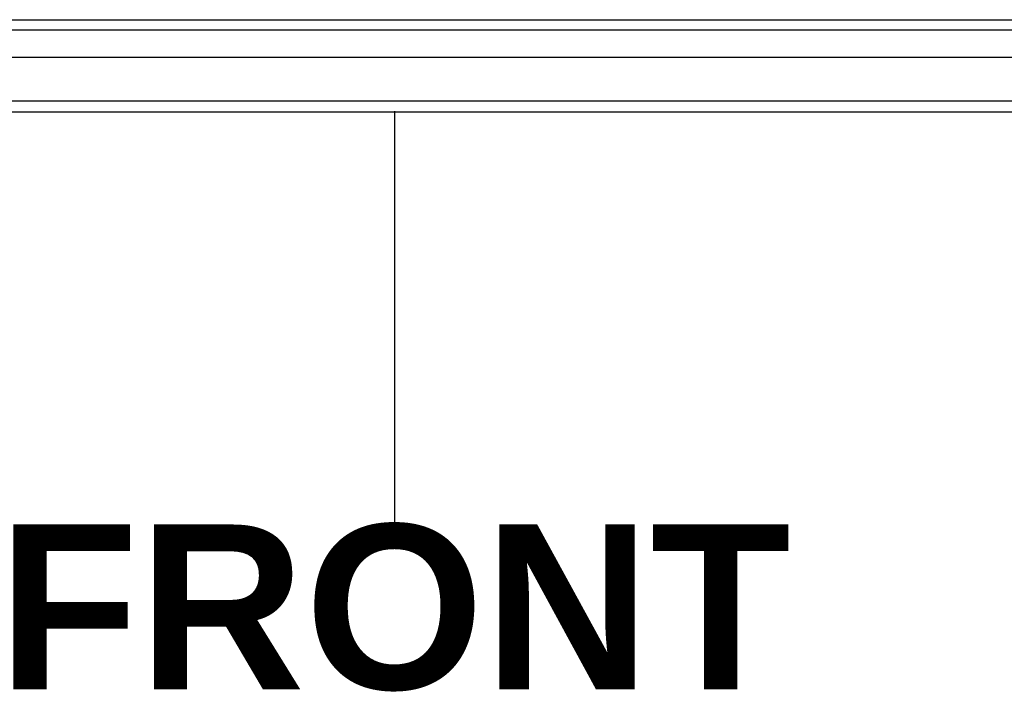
# Model space of a CAD drawing. Header units: inches. Extents: x 0 to 215, y -25 to 140.
# Tile 12 of 63: x 104.42 to 113.68, y 53.18 to 59.52. Entities that reach past the tile are written whole.
import ezdxf

# ---------------------------------------------------------------- set-up
doc = ezdxf.new("R2010")
doc.units = ezdxf.units.IN
doc.header["$LTSCALE"] = 12.924396
doc.header["$MEASUREMENT"] = 0
doc.layers.get('0').update_dxf_attribs({"lineweight": 25})
for name, color, linetype, lineweight in [('Sketch Geometry(ANSI)', 7, 'Continuous', 25), ('Symbols(ANSI)', 7, 'Continuous', 25), ('Visible Edges(ANSI)', 7, 'Continuous', 25), ('Visible Tangent Edges(ANSI)', 7, 'Continuous', 25)]:
    doc.layers.add(name, color=color, linetype=linetype, lineweight=lineweight)
doc.styles.add('Dimension-ANSI', font='arialbd.ttf')

# ---------------------------------------------------------------- blocks, each defined once
blk = doc.blocks.new('FRONT-5412ES303012B_merged.idw')
at = {"layer": 'Sketch Geometry(ANSI)'}
blk.add_line((0, 0.15), (0, -0.15), dxfattribs=at)
at = {"layer": 'Symbols(ANSI)', "color": 7, "insert": (0, -0.21192), "char_height": 0.12, "attachment_point": 5, "style": 'Dimension-ANSI'}
blk.add_mtext('\\fArial|b1|i0;FRONT', dxfattribs=at)

msp = doc.modelspace()

# ---------------------------------------------------------------- linework, layer by layer
at = {"layer": 'Visible Edges(ANSI)'}
for p, q in [((93.8421, 59.5176), (122.0507, 59.5176)), ((93.8421, 59.1633), (122.0507, 59.1633)), ((93.0439, 58.6514), (122.8489, 58.6514))]:
    msp.add_line(p, q, dxfattribs=at)
at = {"layer": 'Visible Tangent Edges(ANSI)'}
for p, q in [((122.1807, 59.4186), (93.7121, 59.4186)), ((122.8489, 58.7504), (93.0439, 58.7504))]:
    msp.add_line(p, q, dxfattribs=at)

# ---------------------------------------------------------------- block references
at = {"xscale": 12.9243955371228, "yscale": 12.9243955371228, "zscale": 12.9243955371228}
msp.add_blockref('FRONT-5412ES303012B_merged.idw', (107.9464, 56.7178), dxfattribs=at)

doc.saveas('drawing.dxf')
